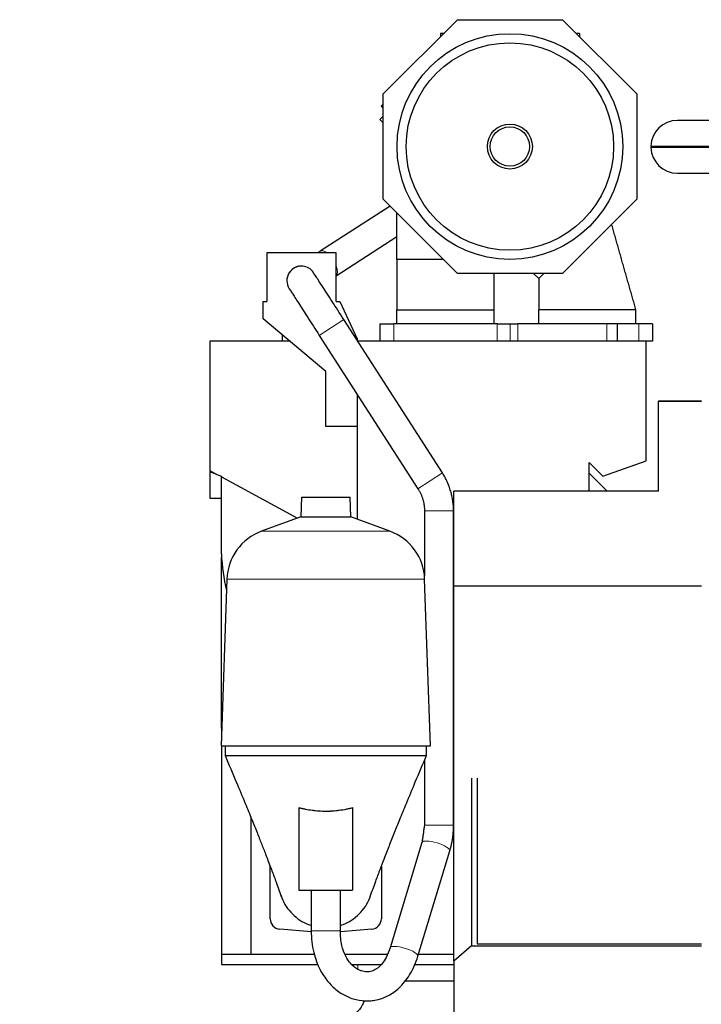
# Model space of a CAD drawing. Header units: inches. Extents: x 0 to 23760, y -13 to 16800.
# Tile 75 of 207: x 1778 to 2759, y 12967 to 14384. Entities that reach past the tile are written whole.
import ezdxf

# ---------------------------------------------------------------- set-up
doc = ezdxf.new("R2010")
doc.units = ezdxf.units.IN
doc.layers.add('254', color=7, linetype='Continuous', true_color=0xffffff)
doc.styles.add('latin_extended', font='simplex.shx')
doc.dimstyles.get("Standard").update_dxf_attribs({"dimtxt": 0.18, "dimasz": 0.18, "dimexe": 0.18, "dimexo": 0.0625, "dimgap": 0.09, "dimtad": 0, "dimtih": 1, "dimtoh": 1, "dimdec": 4, "dimzin": 0, "dimdsep": 46, "dimtxsty": 'Standard', "dimcen": 0.09, "dimadec": 0, "dimazin": 0, "dimtfac": 1, "dimtdec": 4, "dimtofl": 0, "dimtmove": 0, "dimatfit": 3, "dimfxl": 1, "dimtolj": 1, "dimtzin": 0, "dimarcsym": 0})

# ---------------------------------------------------------------- blocks, each defined once
blk = doc.blocks.new('_U9')
at = {"layer": '254', "color": 3, "linetype": 'Continuous', "lineweight": 13, "transparency": 16777216}
for p, q in [((8898.1, 13463.5), (8898.1, 9736)), ((1778.4, 11727.5), (1778.4, 9736)), ((1918.4, 9776), (8758.1, 9776))]:
    blk.add_line(p, q, dxfattribs=at)
at = {"layer": '254', "color": 3, "transparency": 16777216}
for points in [[(1918.4, 9799.3), (1918.4, 9752.6), (1778.4, 9776)], [(8758.1, 9752.6), (8758.1, 9799.3), (8898.1, 9776)]]:
    blk.add_solid(points, dxfattribs=at)
at = {"layer": 'Defpoints', "color": 0, "transparency": 16777216}
for p in [(8898.1, 13503.5), (1778.4, 11767.5), (8898.1, 9776)]:
    blk.add_point(p, dxfattribs=at)
at = {"layer": '254', "color": 2, "lineweight": 13, "transparency": 16777216, "insert": (5104.9, 9986), "char_height": 140, "attachment_point": 1, "style": 'latin_extended'}
blk.add_mtext('\\A1;7120', dxfattribs=at)

msp = doc.modelspace()

# ---------------------------------------------------------------- linework, layer by layer
at = {"layer": '254', "color": 2, "linetype": 'Continuous', "lineweight": 25}
for p, q in [((2301.423, 14277.041), (2408.329, 14383.947)), ((2408.329, 14383.947), (2559.517, 14383.947)), ((2559.517, 14383.947), (2666.423, 14277.041)), ((2388.329, 14363.947), (2383.923, 14363.947)), ((2383.923, 14363.947), (2383.923, 14359.541)), ((2583.923, 14363.947), (2579.517, 14363.947)), ((2583.923, 14363.947), (2583.923, 14359.541)), ((2301.423, 14125.853), (2301.423, 14277.041)), ((2666.423, 14277.041), (2666.423, 14125.853)), ((2298.661, 14259.43), (2301.423, 14262.192)), ((2301.423, 14256.668), (2298.661, 14259.43)), ((2301.423, 14245.222), (2296.54, 14240.338)), ((2296.54, 14240.338), (2301.423, 14235.455)), ((2818.41, 14239.12), (2724.965, 14239.12)), ((2686.929, 14202.097), (2687.929, 14201.07)), ((2686.929, 14202.097), (2826.154, 14202.097)), ((2686.929, 14200.043), (2687.929, 14201.07)), ((2827.34, 14200.043), (2686.929, 14200.043)), ((2687.929, 14201.07), (2826.748, 14201.07)), ((2724.965, 14163.02), (2848.787, 14163.02)), ((2408.329, 14018.947), (2301.423, 14125.853)), ((2666.423, 14125.853), (2559.517, 14018.947)), ((2311.67, 14115.602), (2210.896, 14050.77)), ((2321.423, 14038.947), (2321.423, 14105.852)), ((2233.966, 14015.671), (2321.422, 14071.935)), ((2133.965, 14048.447), (2133.965, 13978.447)), ((2233.965, 14048.447), (2133.965, 14048.447)), ((2233.965, 13978.447), (2233.965, 14048.447)), ((2321.508, 14038.947), (2321.423, 14038.947)), ((2321.699, 14038.947), (2321.501, 14038.947)), ((2559.517, 14018.947), (2408.329, 14018.947)), ((2517.93, 14018.947), (2525.428, 14011.45)), ((2128.965, 13978.447), (2133.965, 13978.447)), ((2128.965, 13953.447), (2128.965, 13978.447)), ((2233.965, 13978.447), (2238.965, 13978.447)), ((2238.965, 13978.447), (2263.965, 13924.834)), ((2218.965, 13877.928), (2128.965, 13953.447)), ((2321.423, 13966.447), (2391.53, 13966.447)), ((2321.423, 13946.447), (2321.423, 13966.447)), ((2391.53, 13966.447), (2461.428, 13966.447)), ((2461.428, 13946.447), (2461.428, 13966.447)), ((2525.428, 13966.447), (2525.456, 13966.447)), ((2525.428, 13946.447), (2525.428, 13966.447)), ((2665.4, 13966.447), (2665.428, 13966.447)), ((2665.428, 13966.447), (2665.428, 13966.447)), ((2665.428, 13946.447), (2665.428, 13966.447)), ((2386.863, 13731.809), (2244.867, 13952.529)), ((2297.428, 13946.447), (2316.928, 13946.447)), ((2297.428, 13921.447), (2297.428, 13946.447)), ((2465.524, 13946.447), (2316.928, 13946.447)), ((2465.524, 13946.447), (2484.576, 13946.447)), ((2484.576, 13946.447), (2495.323, 13946.447)), ((2623.428, 13946.447), (2495.323, 13946.447)), ((2638.428, 13946.447), (2623.428, 13946.447)), ((2669.428, 13946.447), (2638.426, 13946.447)), ((2638.428, 13946.447), (2638.428, 13921.447)), ((2689.428, 13946.447), (2669.428, 13946.447)), ((2689.428, 13946.447), (2689.428, 13921.447)), ((2155.962, 13930.794), (2155.962, 13921.447)), ((2209.545, 13929.805), (2351.542, 13709.086)), ((2263.965, 13924.834), (2263.965, 13922.842)), ((2051.965, 13921.447), (2051.965, 13735.309)), ((2167.101, 13921.447), (2051.965, 13921.447)), ((2680.165, 13921.447), (2264.869, 13921.447)), ((2465.524, 13921.447), (2316.928, 13921.447)), ((2689.428, 13921.447), (2680.165, 13921.447)), ((2680.165, 13749.447), (2680.165, 13921.447)), ((2218.965, 13798.447), (2218.965, 13877.928)), ((2263.965, 13845.206), (2263.965, 13665.251)), ((2697.965, 13835.462), (2759.965, 13835.462)), ((2697.965, 13835.462), (2697.965, 13835.358)), ((2697.965, 13705.462), (2697.965, 13835.358)), ((2697.965, 13835.358), (2759.965, 13835.358)), ((2263.965, 13798.447), (2218.965, 13798.447)), ((2597.965, 13746.981), (2617.804, 13727.143)), ((2597.965, 13705.458), (2597.965, 13746.981)), ((2617.804, 13727.143), (2680.165, 13749.447)), ((2051.965, 13735.309), (2062.368, 13729.661)), ((2051.965, 13735.309), (2051.965, 13733.447)), ((2051.965, 13733.449), (2051.965, 13695.462)), ((2062.368, 13729.661), (2051.965, 13733.447)), ((2062.368, 13729.661), (2068.696, 13727.357)), ((2068.696, 13727.357), (2068.696, 13726.225)), ((2597.963, 13731.449), (2623.949, 13705.463)), ((2597.963, 13731.449), (2623.949, 13705.463)), ((2068.696, 13726.225), (2178.172, 13666.784)), ((2068.696, 13615.194), (2068.696, 13726.225)), ((2697.965, 13705.462), (2403.465, 13705.462)), ((2403.465, 13569.358), (2403.465, 13705.462)), ((2051.965, 13695.462), (2068.696, 13695.462)), ((2183.913, 13696.987), (2182.919, 13668.511)), ((2183.913, 13696.987), (2218.965, 13696.987)), ((2218.965, 13696.987), (2254.018, 13696.987)), ((2255.012, 13668.511), (2254.018, 13696.987)), ((2360.923, 13677.164), (2360.923, 13584.323)), ((2402.923, 13224.902), (2402.923, 13677.164)), ((2182.919, 13668.511), (2126.621, 13648.02)), ((2182.919, 13668.511), (2218.965, 13668.511)), ((2218.965, 13668.511), (2255.012, 13668.511)), ((2311.31, 13648.02), (2255.012, 13668.511)), ((2068.965, 13364.448), (2068.965, 13610.151)), ((2076.661, 13579.256), (2068.272, 13339.033)), ((2369.659, 13339.033), (2361.27, 13579.256)), ((2403.465, 13081.202), (2403.465, 13569.358)), ((2403.465, 13569.358), (2759.965, 13569.358)), ((2069.161, 13364.447), (2068.965, 13364.447)), ((2068.965, 13364.447), (2068.965, 13358.886)), ((2068.272, 13339.033), (2218.965, 13339.033)), ((2068.965, 13339.031), (2068.965, 13039.447)), ((2073.965, 13339.033), (2073.965, 13325.462)), ((2218.965, 13339.033), (2369.659, 13339.033)), ((2363.965, 13325.462), (2363.965, 13339.033)), ((2360.923, 13318.294), (2360.923, 13224.902)), ((2428.465, 13292.649), (2428.465, 13051.617)), ((2436.951, 13292.649), (2436.951, 13054.387)), ((2180.315, 13250.419), (2180.315, 13131.462)), ((2257.616, 13250.419), (2257.616, 13131.462)), ((2110.965, 13236.925), (2110.965, 13039.462)), ((2357.366, 13200.358), (2311.411, 13048.766)), ((2351.605, 13036.581), (2397.56, 13188.173)), ((2138.965, 13090.462), (2138.965, 13165.847)), ((2298.965, 13165.849), (2298.965, 13090.462)), ((2180.315, 13131.462), (2257.616, 13131.462)), ((2197.965, 13131.462), (2197.965, 13073.31)), ((2239.965, 13073.31), (2239.965, 13131.462)), ((2198.174, 13071.537), (2152.658, 13075.52)), ((2285.273, 13075.52), (2240.144, 13071.571)), ((2403.465, 13029.441), (2403.465, 13081.205)), ((2428.465, 13051.617), (2403.465, 13029.441)), ((2428.465, 13051.617), (2759.965, 13051.617)), ((2436.951, 13054.387), (2759.965, 13054.387)), ((2068.965, 13039.449), (2068.965, 13024.447)), ((2068.965, 13039.447), (2202.558, 13039.447)), ((2110.965, 13039.462), (2202.547, 13039.462)), ((2246.638, 13039.462), (2307.706, 13039.462)), ((2246.64, 13039.447), (2307.705, 13039.447)), ((2352.469, 13039.447), (2403.46, 13039.447)), ((2352.475, 13039.462), (2403.464, 13039.462)), ((2068.965, 13024.447), (2208.111, 13024.447)), ((2256.541, 13024.447), (2298.66, 13024.447)), ((2346.196, 13024.447), (2403.462, 13024.447)), ((2403.465, 13029.441), (2403.465, 12415.391)), ((2403.465, 13000.747), (2332.336, 13000.747))]:
    msp.add_line(p, q, dxfattribs=at)
at = {"layer": '254', "color": 110, "linetype": 'Continuous', "lineweight": 13}
for p, q in [((2244.867, 13952.529), (2209.545, 13929.805)), ((2316.928, 13946.447), (2316.928, 13921.447)), ((2465.524, 13921.447), (2465.524, 13946.447)), ((2484.576, 13921.447), (2484.576, 13946.447)), ((2495.323, 13946.447), (2495.323, 13921.447)), ((2623.428, 13921.447), (2623.428, 13946.447)), ((2669.428, 13921.447), (2669.428, 13946.447)), ((2386.863, 13731.809), (2351.542, 13709.086)), ((2402.923, 13677.164), (2360.923, 13677.164)), ((2126.621, 13648.02), (2218.965, 13648.02)), ((2218.965, 13648.02), (2311.31, 13648.02)), ((2076.661, 13579.256), (2218.965, 13579.256)), ((2218.965, 13579.256), (2361.27, 13579.256)), ((2402.923, 13224.902), (2360.923, 13224.902)), ((2197.965, 13073.31), (2239.965, 13073.31)), ((2264.965, 13017.843), (2264.965, 13024.447))]:
    msp.add_line(p, q, dxfattribs=at)
at = {"layer": '254', "color": 2, "linetype": 'Continuous', "lineweight": 25}
for radius in [162.362, 149.215, 32.362, 28.291]:
    msp.add_circle((2483.923, 14201.447), radius, dxfattribs=at)
for centre, radius, start, end in [((2724.965, 14201.07), 38.05, 90, 178.453367), ((2724.965, 14201.07), 38.05, 181.546633, 270), ((2183.923, 14008.447), 21, 90, 221.90625), ((2183.923, 14008.447), 21, 41.88375, 90), ((2152.614, 13576.604), 76, 110, 178), ((2285.316, 13576.604), 76, 2, 70), ((2345.9, 13627.449), 277.474, 182.531357, 193.492239), ((2153.965, 13090.462), 15, 180, 265), ((2283.965, 13090.462), 15, 275, 0)]:
    msp.add_arc(centre, radius, start, end, dxfattribs=at)
at = {"layer": '254', "color": 110, "linetype": 'Continuous', "lineweight": 13}
for centre, major_axis, ratio, start_param, end_param in [((2222.258, 14033.109), (11.362, -17.661), 0.43020883, 2.29257724, 3.13737113), ((2222.258, 14033.109), (11.362, -17.661), 0.43020883, 0.04712389, 1.13175875), ((2377.463, 13194.265), (20.097, -6.092), 0.26120987, 0, 3.14159265), ((2331.508, 13042.674), (20.097, -6.092), 0.26120987, 0, 3.1344259)]:
    msp.add_ellipse(centre, major_axis=major_axis, ratio=ratio, start_param=start_param, end_param=end_param, dxfattribs=at)
at = {"layer": '254', "color": 2, "linetype": 'Continuous', "lineweight": 25}
for points, degree in [([(2665.428, 13966.447), (2647.872, 14028.096), (2630.317, 14089.745)], 2), ([(2665.428, 13966.447), (2647.872, 14028.096), (2630.317, 14089.745)], 2), ([(2210.892, 14050.768), (2209.597, 14049.934), (2208.329, 14049.118), (2207.089, 14048.319)], 3), ([(2321.423, 14038.947), (2321.423, 14002.697), (2321.423, 13966.447)], 2), ([(2321.423, 14038.947), (2321.423, 14002.697), (2321.423, 13966.447)], 2), ([(2461.428, 13966.447), (2461.428, 13992.696), (2461.428, 14018.946)], 2), ([(2525.428, 14011.449), (2525.428, 13988.948), (2525.428, 13966.447)], 2), ([(2525.428, 14011.449), (2525.428, 13988.948), (2525.428, 13966.447)], 2), ([(2525.49, 14011.512), (2526.996, 14013.017)], 1), ([(2526.996, 14013.017), (2532.925, 14018.947)], 1), ([(2595.428, 13966.447), (2525.428, 13966.447)], 1), ([(2665.428, 13966.447), (2595.428, 13966.447)], 1), ([(2402.923, 13677.164), (2402.553, 13706.738), (2386.863, 13731.809)], 2), ([(2351.542, 13709.086), (2361.029, 13694.535), (2360.923, 13677.164)], 2), ([(2073.965, 13325.462), (2073.965, 13325.462), (2074.082, 13325.462), (2074.606, 13325.462), (2075.477, 13325.462), (2076.694, 13325.462), (2078.254, 13325.462), (2080.153, 13325.462), (2082.387, 13325.462), (2084.949, 13325.462), (2087.834, 13325.462), (2091.035, 13325.462), (2094.545, 13325.462), (2098.354, 13325.462), (2102.453, 13325.462), (2106.834, 13325.462), (2111.484, 13325.462), (2116.394, 13325.462), (2121.55, 13325.462), (2126.941, 13325.462), (2132.554, 13325.462), (2138.375, 13325.462), (2144.39, 13325.462), (2150.585, 13325.462), (2156.945, 13325.462), (2163.454, 13325.462), (2170.097, 13325.462), (2176.857, 13325.462), (2183.719, 13325.462), (2190.666, 13325.462), (2197.681, 13325.462), (2204.747, 13325.462), (2211.848, 13325.462), (2218.965, 13325.462), (2226.083, 13325.462), (2233.184, 13325.462), (2240.25, 13325.462), (2247.265, 13325.462), (2254.212, 13325.462), (2261.074, 13325.462), (2267.834, 13325.462), (2274.477, 13325.462), (2280.986, 13325.462), (2287.345, 13325.462), (2293.54, 13325.462), (2299.555, 13325.462), (2305.376, 13325.462), (2310.989, 13325.462), (2316.38, 13325.462), (2321.537, 13325.462), (2326.446, 13325.462), (2331.097, 13325.462), (2335.477, 13325.462), (2339.577, 13325.462), (2343.386, 13325.462), (2346.895, 13325.462), (2350.096, 13325.462), (2352.982, 13325.462), (2355.544, 13325.462), (2357.777, 13325.462), (2359.676, 13325.462), (2361.236, 13325.462), (2362.454, 13325.462), (2363.325, 13325.462), (2363.849, 13325.462), (2363.965, 13325.462), (2363.965, 13325.462)], 3), ([(2360.923, 13224.902), (2357.363, 13200.348)], 1), ([(2397.563, 13188.183), (2402.782, 13205.903), (2402.923, 13224.902)], 2)]:
    msp.add_open_spline(points, degree=degree, dxfattribs=at)
for points, knots in [([(2321.99, 14038.947), (2321.984, 14038.947), (2321.889, 14038.947), (2321.795, 14038.947), (2321.699, 14038.947)], [0, 0, 0, 0, 0.06094147, 1, 1, 1, 1]), ([(2322.534, 14038.947), (2322.529, 14038.947), (2322.347, 14038.947), (2322.163, 14038.947), (2321.99, 14038.947)], [0, 0, 0, 0, 0.02780103, 1, 1, 1, 1]), ([(2323.643, 14038.947), (2323.633, 14038.947), (2323.264, 14038.947), (2322.896, 14038.947), (2322.534, 14038.947)], [0, 0, 0, 0, 0.02690254, 1, 1, 1, 1]), ([(2388.328, 14038.947), (2377.694, 14038.947), (2361.226, 14038.947), (2341.843, 14038.947), (2331.633, 14038.947), (2326.541, 14038.947), (2324.361, 14038.947), (2323.643, 14038.947)], [0, 0, 0, 0, 0.49318875, 0.76373395, 0.89900656, 0.96664286, 1, 1, 1, 1]), ([(2183.67, 14029.396), (2183.584, 14029.412), (2181.317, 14029.814), (2177.328, 14028.538), (2172.075, 14026.11), (2167.421, 14021.996), (2165.209, 14018.221), (2164.308, 14015.861)], [0, 0, 0, 0, 0.01047978, 0.27583607, 0.47045361, 0.70972914, 1, 1, 1, 1]), ([(2244.867, 13952.529), (2238.891, 13961.817), (2227.776, 13979.074), (2212.708, 14002.402), (2202.378, 14018.305), (2199.828, 14022.128), (2199.56, 14022.464)], [0, 0, 0, 0, 0.24614092, 0.4949462, 0.74637971, 1, 1, 1, 1]), ([(2168.285, 13994.43), (2168.17, 13994.529), (2169.879, 13991.731), (2178.859, 13977.618), (2192.88, 13955.731), (2203.631, 13938.999), (2209.545, 13929.805)], [0, 0, 0, 0, 0.24620599, 0.49472872, 0.74599834, 1, 1, 1, 1]), ([(2073.965, 13325.462), (2079.461, 13312.629), (2089.287, 13289.449), (2102.013, 13258.883), (2111.916, 13234.669), (2119.644, 13215.465), (2126.323, 13198.617), (2131.505, 13185.329), (2136.219, 13173.098), (2141.173, 13160.08), (2147.632, 13142.784), (2152.331, 13129.849), (2154.919, 13122.614)], [0, 0, 0, 0, 0.18402686, 0.33456145, 0.44768815, 0.54021815, 0.61874483, 0.69652003, 0.74127411, 0.80513334, 0.89060666, 1, 1, 1, 1]), ([(2283.009, 13122.607), (2285.594, 13129.834), (2290.289, 13142.759), (2297.003, 13160.742), (2302.37, 13174.831), (2306.7, 13186.04), (2310.383, 13195.484), (2314.109, 13204.945), (2319.113, 13217.538), (2326.027, 13234.722), (2335.924, 13258.92), (2348.655, 13289.483), (2358.473, 13312.641), (2363.965, 13325.462)], [0, 0, 0, 0, 0.10934265, 0.19482494, 0.26906532, 0.31935728, 0.36604593, 0.41144256, 0.45983201, 0.55233019, 0.66540263, 0.8158671, 1, 1, 1, 1]), ([(2180.315, 13250.419), (2181.899, 13249.998), (2183.485, 13249.603), (2186.664, 13248.865), (2188.256, 13248.522), (2193.041, 13247.572), (2196.243, 13247.043), (2201.063, 13246.408), (2202.673, 13246.222), (2205.897, 13245.903), (2207.513, 13245.769), (2210.749, 13245.556), (2212.37, 13245.475), (2215.619, 13245.367), (2217.246, 13245.34), (2220.506, 13245.338), (2222.139, 13245.364), (2224.183, 13245.429), (2224.592, 13245.444), (2225.206, 13245.469), (2225.411, 13245.477), (2225.82, 13245.496), (2226.843, 13245.543), (2227.864, 13245.601), (2230.312, 13245.761), (2231.939, 13245.894), (2235.186, 13246.214), (2236.806, 13246.4), (2241.652, 13247.037), (2244.867, 13247.568), (2249.666, 13248.52), (2251.261, 13248.864), (2254.444, 13249.602), (2256.032, 13249.998), (2257.616, 13250.419)], [0, 0, 0, 0, 0.0625, 0.0625, 0.125, 0.125, 0.25, 0.25, 0.3125, 0.3125, 0.375, 0.375, 0.4375, 0.4375, 0.5, 0.5, 0.5625, 0.5625, 0.578125, 0.578125, 0.5859375, 0.5859375, 0.59375, 0.625, 0.625, 0.6875, 0.6875, 0.75, 0.75, 0.875, 0.875, 0.9375, 0.9375, 1, 1, 1, 1]), ([(2154.543, 13123.696), (2154.912, 13122.605), (2156.85, 13117.311), (2161.62, 13108.032), (2170.535, 13097.032), (2181.535, 13088.117), (2190.98, 13083.261), (2196.449, 13081.285), (2197.712, 13080.869)], [0, 0, 0, 0, 0.05681694, 0.27618734, 0.49555775, 0.71492816, 0.93429856, 1, 1, 1, 1]), ([(2240.213, 13080.867), (2241.478, 13081.283), (2246.948, 13083.26), (2256.396, 13088.117), (2267.396, 13097.032), (2276.311, 13108.032), (2281.073, 13117.296), (2283.008, 13122.575), (2283.373, 13123.653)], [0, 0, 0, 0, 0.06585446, 0.28536933, 0.50488421, 0.72439908, 0.94391395, 1, 1, 1, 1]), ([(2197.965, 13073.31), (2197.952, 13062.33), (2200.239, 13042.972), (2209.35, 13017.961), (2220.431, 13001.196), (2230.383, 12991.013), (2238.73, 12984.619), (2248.872, 12978.55), (2262.405, 12973.446), (2276.576, 12971.91), (2287.979, 12972.858), (2297.989, 12975.044), (2310.603, 12980.168), (2325.825, 12990.956), (2341.151, 13009.949), (2348.6, 13026.646), (2351.608, 13036.591)], [0, 0, 0, 0, 0.11641408, 0.21608997, 0.29550708, 0.35437602, 0.39326292, 0.42825285, 0.50469505, 0.57885159, 0.61306712, 0.65330129, 0.71274561, 0.79130194, 0.88845561, 1, 1, 1, 1]), ([(2311.408, 13048.756), (2309.893, 13043.545), (2306.621, 13035.326), (2300.751, 13026.306), (2295.777, 13021.196), (2290.736, 13017.397), (2284.894, 13014.714), (2277.957, 13013.738), (2271.573, 13014.771), (2265.967, 13017.03), (2260.413, 13020.383), (2253.785, 13026.546), (2246.839, 13036.892), (2241.181, 13052.945), (2239.877, 13065.753), (2239.965, 13073.31)], [0, 0, 0, 0, 0.09832661, 0.17241435, 0.2279096, 0.26664305, 0.34336133, 0.42921895, 0.51311642, 0.55545985, 0.61117425, 0.68254761, 0.76978571, 0.87371406, 1, 1, 1, 1]), ([(2274.302, 12972.693), (2273.568, 12970.798), (2271.468, 12965.941), (2265.814, 12956.997), (2258.69, 12950.968), (2252.135, 12948.85), (2248.151, 12948.491), (2245.952, 12948.597)], [0, 0, 0, 0, 0.10076242, 0.27158772, 0.61455757, 0.79378655, 1, 1, 1, 1])]:
    msp.add_open_spline(points, degree=3, knots=knots, dxfattribs=at)

# ---------------------------------------------------------------- dimensions: what is measured, and where the dimension line sits
at = {"layer": '254', "color": 2, "linetype": 'Continuous', "lineweight": 13}
dim = msp.add_linear_dim(base=(8898.056, 9775.962), p1=(1778.383, 11767.462), p2=(8898.056, 13503.462), dimstyle='Standard', override={"dimscale": 40, "dimtxt": 3.5, "dimasz": 3.5, "dimexe": 1, "dimexo": 1, "dimgap": 1.75, "dimtad": 1, "dimtih": 1, "dimtoh": 0, "dimdec": 0, "dimlfac": 1, "dimzin": 8, "dimdsep": 46, "dimlunit": 2, "dimtxsty": 'latin_extended', "dimsah": 1, "dimse1": 0, "dimse2": 0, "dimsd1": 0, "dimsd2": 0, "dimclrd": 3, "dimclre": 3, "dimclrt": 2, "dimtol": 0, "dimtm": -0.1, "dimtfac": 0.714286, "dimtdec": 3, "dimtofl": 1, "dimtmove": 0, "dimtzin": 8, "dimlwd": 13, "dimlwe": 13}, dxfattribs=at)
dim.commit()
dim.dimension.update_dxf_attribs({"geometry": '_U9', "text_midpoint": (5338.22, 9775.962), "dimtype": 160})

doc.saveas('drawing.dxf')
